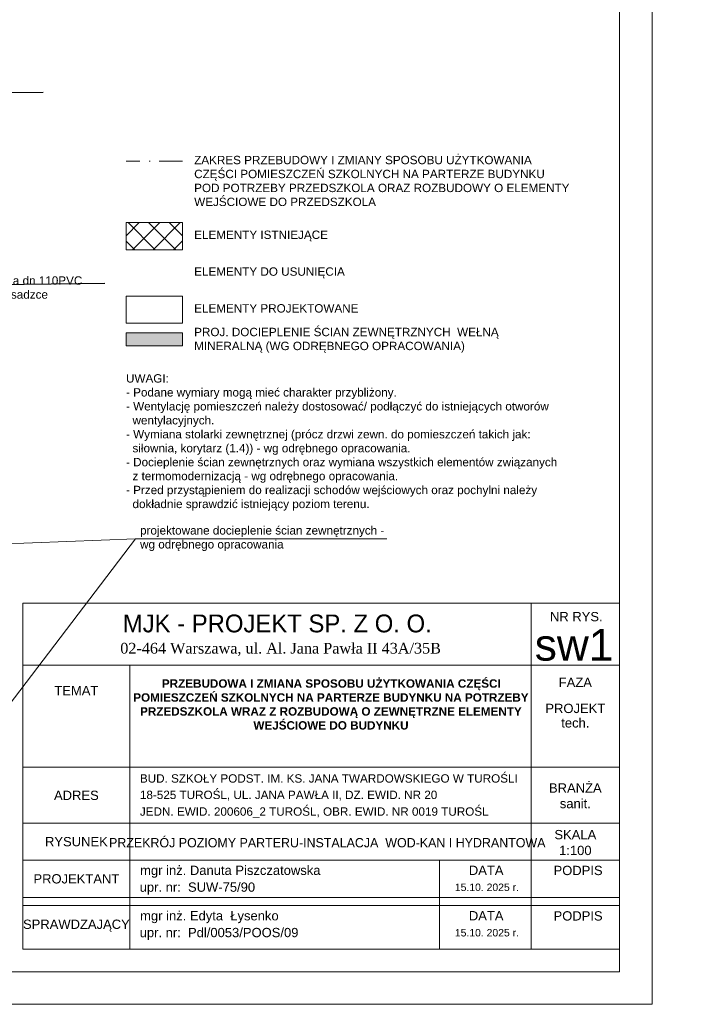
# Model space of a CAD drawing. Header units: millimetres. Extents: x 1385 to 11131, y 1971 to 6171.
# Tile 21 of 28: x 6224 to 7682, y 1971 to 4090. Entities that reach past the tile are written whole.
import ezdxf
from ezdxf.enums import TextEntityAlignment as Align

# ---------------------------------------------------------------- set-up
doc = ezdxf.new("R2010")
doc.units = ezdxf.units.MM
doc.linetypes.add('Kropki i Kreski', pattern=[920, 500, -200, 20, -200])
for name, color, linetype, lineweight in [('A_opisy', 81, 'Continuous', 13), ('A_przekrojowe główne', 50, 'Continuous', 50), ('A_widokowe', 160, 'Continuous', 18), ('A_ściany istniejące hatch', 82, 'Continuous', 9), ('opis ks', 7, 'Continuous', 25)]:
    doc.layers.add(name, color=color, linetype=linetype, lineweight=lineweight)
doc.layers.add('A_wełna mineralna', color=7, linetype='Continuous', lineweight=5, true_color=0x00d66b)
doc.layers.add('A_zakres opracowania', color=7, linetype='Continuous', lineweight=70, true_color=0xe00038)
doc.layers.add('Konstrukcja - Ściany zew', color=7, linetype='Continuous')
doc.styles.add('st1', font='arial.ttf')
doc.styles.get("Standard").update_dxf_attribs({"font": 'arial.ttf'})
doc.styles.add('STIL16', font='arial.ttf')
doc.styles.add('STIL32', font='times.ttf')
doc.styles.add('STIL32_F', font='framd.ttf')

msp = doc.modelspace()

# ---------------------------------------------------------------- hatches: boundary and pattern name
at = {"layer": 'A_wełna mineralna', "lineweight": 13, "true_color": 0x000000}
h = msp.add_hatch(color=18, dxfattribs=at)
h.dxf.hatch_style = 1
h.paths.add_polyline_path([(6574.562, 3416.062), (6452.898, 3416.062), (6452.898, 3388.33), (6574.562, 3388.33)])
at = {"layer": 'A_ściany istniejące hatch', "lineweight": 13, "true_color": 0x000000}
h = msp.add_hatch(dxfattribs=at)
h.set_pattern_fill('NET', color=18, scale=250, angle=45)
h.set_pattern_definition([(45, (29273.44, 371.084), (-22.097087, 22.097087), []), (135, (29273.44, 371.084), (-22.097087, -22.097087), [])])
h.paths.add_polyline_path([(6574.562, 3653.556), (6452.898, 3653.556), (6452.898, 3594.994), (6574.562, 3594.994)])

# ---------------------------------------------------------------- linework, layer by layer
at = {"layer": 'A_opisy', "color": 18, "lineweight": 13, "true_color": 0x000000}
for p, q in [((6473.015, 2973.036), (6066.821, 2957.124)), ((7324.707, 2591.389), (7324.707, 2834.634)), ((6231.087, 2701.389), (7514.707, 2701.389)), ((6461.087, 2701.389), (6461.087, 2091.24)), ((7324.707, 2591.389), (7324.707, 2090.224)), ((6231.087, 2481.389), (7514.707, 2481.389)), ((6231.087, 2361.389), (7514.707, 2361.389)), ((6231.087, 2281.389), (7514.707, 2281.389)), ((7127.211, 2281.389), (7127.211, 2089.208)), ((6231.087, 2201.389), (7514.707, 2201.389)), ((6231.087, 2183.633), (7514.707, 2183.633))]:
    msp.add_line(p, q, dxfattribs=at)
for points in [[(1384.707, 6171.389), (7584.707, 6171.389), (7584.707, 1971.389), (1384.707, 1971.389)], [(1584.707, 6101.389), (7514.707, 6101.389), (7514.707, 2041.389), (1584.707, 2041.389)], [(6231.087, 2090.224), (7514.707, 2090.224), (7514.707, 2834.634), (6231.087, 2834.634)]]:
    msp.add_lwpolyline(points, close=True, dxfattribs=at)
msp.add_lwpolyline([(7014.288, 2973.036), (6473.015, 2973.036), (5988.207, 2336.92)], dxfattribs=at)
at = {"layer": 'A_przekrojowe główne', "color": 18, "lineweight": 13, "true_color": 0x000000}
msp.add_lwpolyline([(6574.562, 3495.226), (6452.898, 3495.226), (6452.898, 3436.665), (6574.562, 3436.665)], close=True, dxfattribs=at)
at = {"layer": 'A_widokowe', "color": 18, "lineweight": 13, "true_color": 0x000000}
msp.add_lwpolyline([(6574.562, 3416.062), (6452.898, 3416.062), (6452.898, 3388.33), (6574.562, 3388.33)], close=True, dxfattribs=at)
at = {"layer": 'A_zakres opracowania', "color": 18, "linetype": 'Kropki i Kreski', "lineweight": 13, "ltscale": 0.1, "true_color": 0x000000}
msp.add_line((6574.562, 3785.687), (6452.898, 3785.687), dxfattribs=at)
at = {"layer": 'Konstrukcja - Ściany zew', "color": 18, "linetype": 'Continuous', "lineweight": 13, "true_color": 0x000000}
msp.add_lwpolyline([(6574.562, 3653.556), (6452.898, 3653.556), (6452.898, 3594.994), (6574.562, 3594.994)], close=True, dxfattribs=at)
at = {"layer": 'opis ks'}
for p, q in [((5611.47, 3926.207), (6274.916, 3934.169)), ((5744.158, 3514.701), (6407.604, 3522.662))]:
    msp.add_line(p, q, dxfattribs=at)

# ---------------------------------------------------------------- texts
at = {"layer": 'A_opisy', "color": 18, "lineweight": 13, "true_color": 0x000000}
for s, height, style, p in [('MJK - PROJEKT SP. Z O. O. ', 38.4, 'STIL32_F', (6785.527, 2771.634)), ('NR RYS.', 20, 'st1', (7421.796, 2795.523)), ('sw1', 68.0932, 'st1', (7417.001, 2710.86)), ('02-464 Warszawa, ul. Al. Jana Pawła II 43A/35B', 23.04, 'STIL32', (6785.527, 2726.017)), ('DATA', 20, 'st1', (7227.849, 2249.701)), ('PODPIS', 20, 'st1', (7425.635, 2249.393)), ('15.10. 2025 r.', 16, 'st1', (7229.465, 2215.172)), ('DATA', 20, 'st1', (7227.849, 2151.945)), ('PODPIS', 20, 'st1', (7425.635, 2151.637)), ('15.10. 2025 r.', 16, 'st1', (7229.465, 2117.416))]:
    msp.add_text(s, height=height, dxfattribs=dict(at, style=style)).set_placement(p, align=Align.CENTER)
at = {"layer": 'A_opisy', "color": 18, "lineweight": 13, "true_color": 0x000000, "style": 'st1'}
for s, p in [('FAZA', (7419.707, 2663.916)), ('TEMAT', (6346.087, 2646.37)), ('PROJEKT', (7419.707, 2608.034)), ('tech.', (7419.707, 2576.845)), ('BRANŻA', (7419.707, 2436.782)), ('ADRES', (6346.087, 2421.022)), ('sanit.', (7419.707, 2403.336)), ('RYSUNEK', (6346.087, 2321.389)), ('SKALA', (7419.707, 2336.498)), ('1:100', (7419.707, 2302.468)), ('PROJEKTANT', (6346.087, 2241.389)), ('SPRAWDZAJĄCY', (6346.087, 2143.633))]:
    msp.add_text(s, height=20, dxfattribs=at).set_placement(p, align=Align.MIDDLE_CENTER)
at = {"layer": 'A_opisy', "color": 18, "lineweight": 13, "true_color": 0x000000}
for s, height, style, p in [('BUD. SZKOŁY PODST. IM. KS. JANA TWARDOWSKIEGO W TUROŚLI', 18, 'STIL16', (6482.778, 2448.339)), ('18-525 TUROŚL, UL. JANA PAWŁA II, DZ. EWID. NR 20', 18, 'STIL16', (6482.778, 2413.005)), ('JEDN. EWID. 200606_2 TUROŚL, OBR. EWID. NR 0019 TUROŚL', 18, 'STIL16', (6482.778, 2377.127)), ('PRZEKRÓJ POZIOMY PARTERU-INSTALACJA  WOD-KAN I HYDRANTOWA', 20, 'STIL32_F', (6416.354, 2309.116)), ('mgr inż. Danuta Piszczatowska', 20, 'st1', (6483.229, 2249.698)), ('upr. nr:  SUW-75/90', 20, 'st1', (6482.26, 2213.55)), ('mgr inż. Edyta  Łysenko', 20, 'st1', (6483.229, 2151.942)), ('upr. nr:  Pdl/0053/POOS/09', 20, 'st1', (6482.26, 2115.794))]:
    msp.add_text(s, height=height, dxfattribs=dict(at, style=style)).set_placement(p)
at = {"layer": 'A_opisy', "color": 18, "lineweight": 13, "true_color": 0x000000, "char_height": 18, "attachment_point": 1}
for s, width, heights, insert in [('ZAKRES PRZEBUDOWY I ZMIANY SPOSOBU UŻYTKOWANIA CZĘŚCI POMIESZCZEŃ SZKOLNYCH NA PARTERZE BUDYNKU POD POTRZEBY PRZEDSZKOLA ORAZ ROZBUDOWY O ELEMENTY WEJŚCIOWE DO PRZEDSZKOLA', 806.73455, [137.169], (6599.562, 3796.89)), ('ELEMENTY ISTNIEJĄCE', 337.25441, [50.493], (6599.562, 3636.085)), ('ELEMENTY DO USUNIĘCIA', 337.25441, [50.493], (6599.562, 3556.921)), ('\\pxql;ELEMENTY PROJEKTOWANE', 360.0591, [50.493], (6599.562, 3477.756)), ('PROJ. DOCIEPLENIE ŚCIAN ZEWNĘTRZNYCH  WEŁNĄ MINERALNĄ (WG ODRĘBNEGO OPRACOWANIA)', 664.56608, [94.654], (6599.562, 3426.903)), ('UWAGI: \\P- Podane wymiary mogą mieć charakter przybliżony. \\P- Wentylację pomieszczeń należy dostosować/ podłączyć do istniejących otworów \\P  wentylacyjnych. \\P- Wymiana stolarki zewnętrznej (prócz drzwi zewn. do pomieszczeń takich jak: \\P  siłownia, korytarz (1.4)) - wg odrębnego opracowania. \\P- Docieplenie ścian zewnętrznych oraz wymiana wszystkich elementów związanych \\P  z termomodernizacją - wg odrębnego opracowania.\\P- Przed przystąpieniem do realizacji schodów wejściowych oraz pochylni należy \\P  dokładnie sprawdzić istniejący poziom terenu.', 932.0282, [311.444], (6452.898, 3327.031)), ('projektowane docieplenie ścian zewnętrznych - \\Pwg odrębnego opracowania', 569.96667, [74.599], (6483.15, 3000.066))]:
    msp.add_mtext_dynamic_manual_height_columns(s, width=width, gutter_width=12.5, heights=heights, dxfattribs=dict(at, insert=insert))
at = {"layer": 'A_opisy', "color": 18, "lineweight": 13, "true_color": 0x000000, "insert": (6461.087, 2670.55), "char_height": 17, "attachment_point": 1, "style": 'st1'}
msp.add_mtext_dynamic_manual_height_columns('\\pi68.93896;{\\fArial|b1|i0|c238|p34;\\H1.0588x;PRZEBUDOWA I ZMIANA SPOSOBU UŻYTKOWANIA CZĘŚCI \\P\\pi7.32164;POMIESZCZEŃ SZKOLNYCH NA PARTERZE BUDYNKU NA POTRZEBY \\P\\pi22.03073;PRZEDSZKOLA WRAZ Z ROZBUDOWĄ O ZEWNĘTRZNE ELEMENTY \\P\\pi265.90934;WEJŚCIOWE DO BUDYNKU}', width=863.62032, gutter_width=96.285, heights=[189.161], dxfattribs=at)
at = {"layer": 'opis ks', "color": 18, "lineweight": 13, "true_color": 0x000000, "insert": (5746.82, 3537.63), "char_height": 18, "attachment_point": 1}
msp.add_mtext_dynamic_manual_height_columns(' istniejący  pion (rurę żeliwną wymienić) na dn 110PVC \\Pprojektowane urzadzenia podłączyć w posadzce\\P lub pod stropem piwnicy', width=647.38946, gutter_width=12.5, heights=[172.153], dxfattribs=at)

doc.saveas('drawing.dxf')
